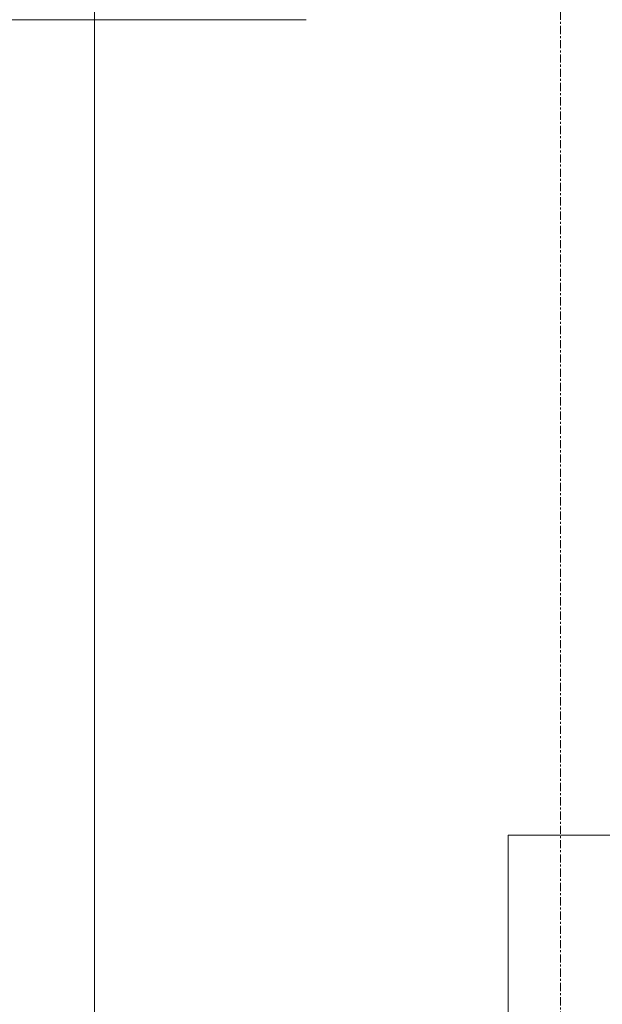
# Model space of a CAD drawing. Header units: millimetres. Extents: x -11210 to 34147, y -5506 to 4553.
# Tile 12 of 33: x 15706 to 16613, y -1237 to 295. Entities that reach past the tile are written whole.
import ezdxf

# ---------------------------------------------------------------- set-up
doc = ezdxf.new("R2010")
doc.units = ezdxf.units.MM
doc.linetypes.add('Linia siatki', pattern=[22.225, 12.7, -3.175, 3.175, -3.175])
for name, color, linetype, lineweight in [('G-ANNO-TEXT', 231, 'Continuous', 9), ('S-FNDN', 32, 'Continuous', 15), ('S-GRID', 1, 'Continuous', 9)]:
    doc.layers.add(name, color=color, linetype=linetype, lineweight=lineweight)

# ---------------------------------------------------------------- blocks, each defined once
blk = doc.blocks.new('PF-1 - PF-1-624972--1_20 Kopia 1')
at = {"layer": 'S-FNDN', "lineweight": 9}
for p, q in [((-9790.7, 3206.5), (-9790.7, -3743.5)), ((-7220.7, -973.5), (-9147.4, -973.5)), ((-9147.4, -973.5), (-9147.4, -1353.3))]:
    blk.add_line(p, q, dxfattribs=at)

msp = doc.modelspace()

# ---------------------------------------------------------------- linework, layer by layer
at = {"layer": 'G-ANNO-TEXT', "color": 7}
msp.add_line((16152.1, 295.2), (14551.8, 295.2), dxfattribs=at)
at = {"layer": 'S-GRID', "linetype": 'Linia siatki'}
msp.add_line((16547.6, 4552.8), (16547.6, -5018.9), dxfattribs=at)

# ---------------------------------------------------------------- block references
at = {"layer": 'S-FNDN', "lineweight": 9}
msp.add_blockref('PF-1 - PF-1-624972--1_20 Kopia 1', (25613.3, 0), dxfattribs=at)

doc.saveas('drawing.dxf')
